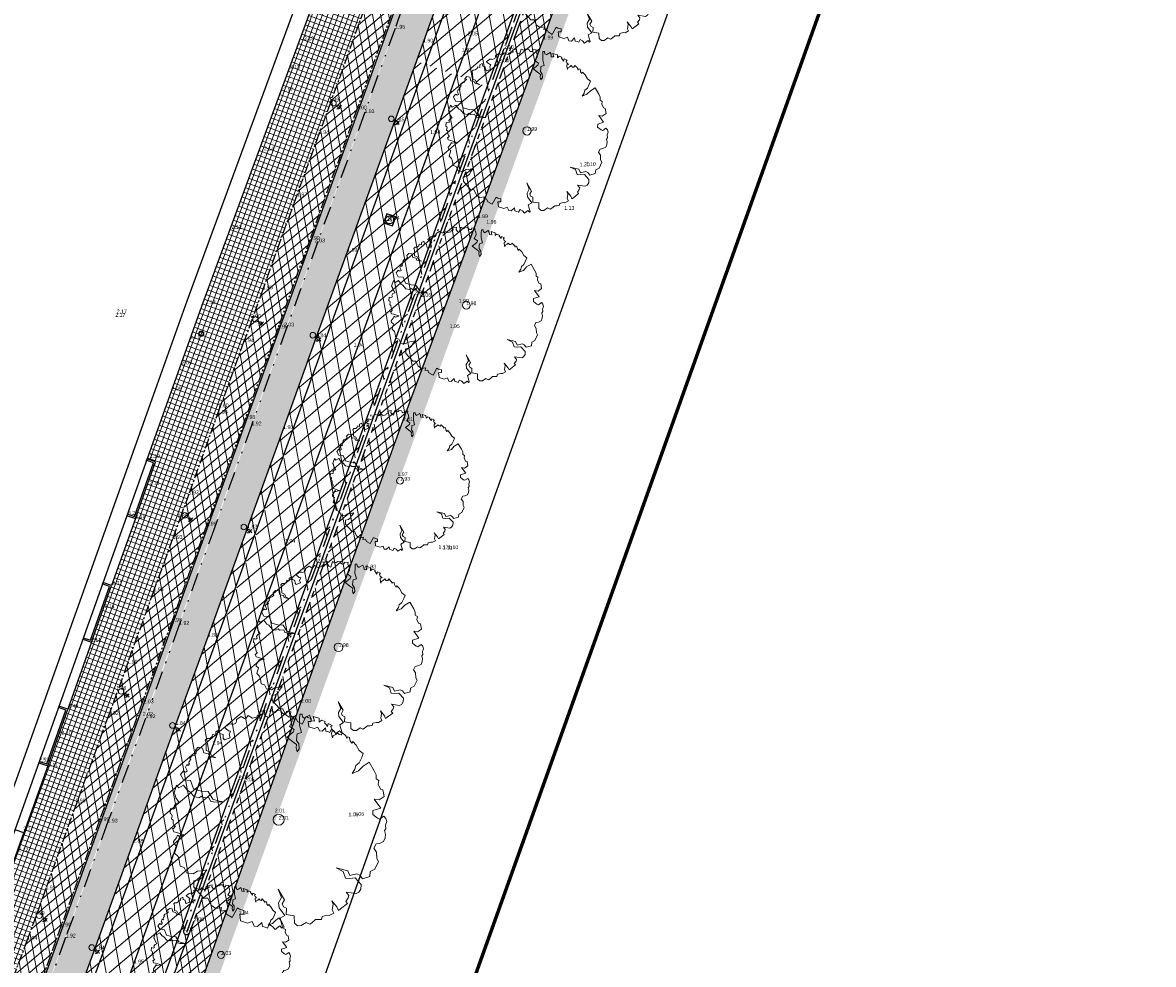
# Model space of a CAD drawing. Header units: metres. Extents: x 136326 to 137932, y 453212 to 454725.
# Tile 32 of 92: x 136506 to 136578, y 453662 to 453722. Entities that reach past the tile are written whole.
import ezdxf
from ezdxf.enums import TextEntityAlignment as Align

# ---------------------------------------------------------------- set-up
doc = ezdxf.new("R2010")
doc.units = ezdxf.units.M
for name, pattern in [('CENTERX2', [101.6, 63.5, -12.7, 12.7, -12.7]), ('DIVIDE__G5', [3.75, 1.5, -0.75, 0, -0.75, 0, -0.75]), ('PHANTOM__G5', [5.25, 1.5, -0.75, 0.75, -0.75, 0.75, -0.75])]:
    doc.linetypes.add(name, pattern=pattern)
for name, color, linetype, lineweight in [('-DR-alg-bladkaders viewports', 7, 'Continuous', 60), ('-DR-bs-boom', 253, 'Continuous', 13), ('-DR-v-maaien en frezen terrein', 82, 'Continuous', 9), ('-DR-v-vh-arc-asfalt opbreken', 252, 'Continuous', 9), ('-DR-v-vh-arc-asfalt opbreken middengeleiders', 252, 'Continuous', 9), ('-DR-v-vh-arc-bss grijs keiformaat', 252, 'Continuous', 9), ('-DR-v-vh-arc-tegels', 252, 'Continuous', 9)]:
    doc.layers.add(name, color=color, linetype=linetype, lineweight=lineweight)
doc.layers.add('-DR-alg-hulplijnen hartlijn asfalt nieuwe fietsstraat', color=7, linetype='Continuous', true_color=0xad72b6, plot=False)
doc.layers.add('-DR-alg-hulplijnen kantverharding asfalt nieuwe fietsstraat', color=7, linetype='Continuous', true_color=0xff9429, plot=False)
for name, color, linetype in [('-DR-alg-projectgrens 1-200', 3, 'PROJECTGRENS_1-200'), ('-DR-bs-txt-hoogtemaat', 253, 'Continuous'), ('-DR-nw-vh-scheiding erfgrens en bebouwing', 3, 'Continuous'), ('-DR-v-rio-putafdekking', 1, 'Continuous'), ('-DR-v-vh-band 10x20 gazonband', 5, 'CENTERX2'), ('-DR-v-vh-band 18-20x25', 5, 'DIVIDE__G5'), ('-DR-v-vh-band achterkant band', 1, 'Continuous'), ('-DR-v-vh-band RWS', 5, 'PHANTOM__G5'), ('-DR-v-vh-kantverharding', 4, 'Continuous'), ('-DR-v-vh-kantverharding asfalt fietspad', 2, 'Continuous'), ('-DR-v-vh-kantverharding asfalt rijbaan', 4, 'Continuous')]:
    doc.layers.add(name, color=color, linetype=linetype)
for name, color, linetype, lineweight, true_color in [('-DR-v-vh-arc-asfalt fietspad', 7, 'Continuous', 9, 0xdfbfc7), ('B-ME-IE-MEUBILAIR_AFVALBAK-S', 1, 'Continuous', 0, 0xff0000), ('B-ME-IE-MEUBILAIR_STRAATKOLK-S', 1, 'Continuous', 0, 0xff0000)]:
    doc.layers.add(name, color=color, linetype=linetype, lineweight=lineweight, true_color=true_color)
doc.styles.add('18_100', font='romans', dxfattribs={"width": 0.8, "height": 0.18})
doc.styles.add('18_200', font='romans', dxfattribs={"width": 0.8, "height": 0.36})
doc.styles.add('Drong', font='txt', dxfattribs={"height": 1.8})
doc.linetypes.add('PROJECTGRENS_1-200', pattern='A,0.32,-0.13,[133,ltypeshp.shx,S=0.13,R=0,X=-0.13,Y=0],-0.13,1.27', length=1.85)
pattern_1 = [(220.33562535, (0, 0), (0.3301045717, -0.388755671), []), (280.33562535, (0, 0), (0.5017245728, 0.0915011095), [])]
pattern_2 = [(220.33563, (136419.718, 453326.2367), (0.5825375, -0.6860394), []), (280.33563, (136419.718, 453326.2367), (0.8853963, 0.1614725), [])]

# ---------------------------------------------------------------- blocks, each defined once
blk = doc.blocks.new('STRAATKOLK')
blk.add_ellipse((0, 0), major_axis=(-0.127, 0.127), ratio=1, start_param=3.926991, end_param=10.210176)
at = {"style": '18_100', "width": 0.8}
blk.add_text('SK', height=0.216, dxfattribs=at).set_placement((0.193, -0.375))
at = {"style": '18_200', "width": 0.8}
blk.add_attdef('HOOGTE', (0.29, 0.211), '', height=0.25, dxfattribs=at)
blk = doc.blocks.new('afvalbak')
for radius in [0.175, 0.125]:
    blk.add_circle((0, 0), radius)
at = {"style": '18_200', "width": 0.8}
blk.add_attdef('HOOGTE', (0.236, 0.194), '', height=0.25, dxfattribs=at)
blk = doc.blocks.new('Boom bestaand 1')
blk.add_lwpolyline([(-0.0612, 0.3923), (-0.0736, 0.4117), (-0.087, 0.4225), (-0.0926, 0.4415), (-0.1106, 0.4615), (-0.1242, 0.4751), (-0.1453, 0.464), (-0.1728, 0.4611), (-0.1945, 0.4533), (-0.1892, 0.4456), (-0.2017, 0.4432), (-0.2068, 0.4444), (-0.2172, 0.4471), (-0.2235, 0.4396), (-0.2169, 0.4339), (-0.2271, 0.4339), (-0.2331, 0.433), (-0.2499, 0.4257), (-0.2427, 0.4167), (-0.2476, 0.4092), (-0.2589, 0.4043), (-0.2544, 0.3953), (-0.2533, 0.3814), (-0.2458, 0.3746), (-0.266, 0.3788), (-0.2728, 0.3822), (-0.2717, 0.3934), (-0.2848, 0.3874), (-0.2965, 0.3882), (-0.2987, 0.3953), (-0.3145, 0.3822), (-0.3029, 0.3735), (-0.3141, 0.372), (-0.3232, 0.3686), (-0.3277, 0.3731), (-0.3404, 0.3607), (-0.3359, 0.3465), (-0.3526, 0.3537), (-0.3703, 0.3325), (-0.3491, 0.329), (-0.3569, 0.3156), (-0.371, 0.3198), (-0.3837, 0.3191), (-0.3802, 0.2951), (-0.3781, 0.2944), (-0.3887, 0.2873), (-0.4014, 0.2902), (-0.4056, 0.2803), (-0.3837, 0.2704), (-0.359, 0.2591), (-0.3251, 0.2535), (-0.3272, 0.2337), (-0.318, 0.228), (-0.3011, 0.2189), (-0.282, 0.2224), (-0.2608, 0.2153), (-0.2523, 0.2012), (-0.27, 0.204), (-0.2834, 0.2118), (-0.2947, 0.2047), (-0.3322, 0.185), (-0.3413, 0.2203), (-0.3505, 0.2287), (-0.3724, 0.2146), (-0.388, 0.2358), (-0.4042, 0.2415), (-0.4226, 0.2415), (-0.4315, 0.2467), (-0.4416, 0.2292), (-0.4325, 0.2224), (-0.436, 0.2111), (-0.4423, 0.2083), (-0.453, 0.2067), (-0.4613, 0.1921), (-0.4572, 0.18), (-0.4671, 0.1702), (-0.4727, 0.1652), (-0.4473, 0.144), (-0.4565, 0.1356), (-0.4706, 0.132), (-0.484, 0.1398), (-0.4883, 0.1172), (-0.4847, 0.1158), (-0.4748, 0.1137), (-0.477, 0.101), (-0.4713, 0.0946), (-0.4748, 0.0748), (-0.4932, 0.0607), (-0.4854, 0.0473), (-0.4875, 0.0402), (-0.5017, 0.0304), (-0.4974, 0.0049), (-0.4897, 0.0021), (-0.4832, -0.006), (-0.4832, -0.0211), (-0.4886, -0.0247), (-0.4921, -0.0353), (-0.4877, -0.0469), (-0.4868, -0.0593), (-0.4797, -0.0567), (-0.4646, -0.0487), (-0.4592, -0.0416), (-0.4495, -0.0531), (-0.4326, -0.0549), (-0.4342, -0.0824), (-0.4439, -0.0844), (-0.4591, -0.0789), (-0.4694, -0.0898), (-0.4853, -0.0874), (-0.4835, -0.1044), (-0.469, -0.1108), (-0.4787, -0.1222), (-0.4698, -0.128), (-0.4666, -0.142), (-0.4712, -0.1535), (-0.4673, -0.1649), (-0.4544, -0.1649), (-0.422, -0.1781), (-0.41, -0.1658), (-0.3893, -0.1644), (-0.3736, -0.1512), (-0.391, -0.1753), (-0.4052, -0.1753), (-0.417, -0.1934), (-0.4393, -0.1893), (-0.4502, -0.206), (-0.443, -0.2225), (-0.4293, -0.2254), (-0.424, -0.2366), (-0.4254, -0.251), (-0.4188, -0.2613), (-0.4123, -0.2603), (-0.4066, -0.2696), (-0.4013, -0.2747), (-0.3966, -0.2735), (-0.3925, -0.2806), (-0.3993, -0.2847), (-0.3905, -0.2962), (-0.3764, -0.2947), (-0.3703, -0.2952), (-0.369, -0.3047), (-0.3739, -0.3072), (-0.379, -0.3111), (-0.3686, -0.3301), (-0.3402, -0.3274), (-0.325, -0.2991), (-0.284, -0.3012), (-0.2611, -0.2728), (-0.2463, -0.245), (-0.2054, -0.239), (-0.1868, -0.2166), (-0.1743, -0.1981), (-0.1896, -0.2363), (-0.2027, -0.2526), (-0.2201, -0.2532), (-0.2283, -0.2756), (-0.2392, -0.281), (-0.237, -0.2947), (-0.2507, -0.3132), (-0.2791, -0.3219), (-0.2898, -0.3304), (-0.3173, -0.3368), (-0.3146, -0.3612), (-0.3304, -0.3661), (-0.3025, -0.3907), (-0.2927, -0.3885), (-0.278, -0.3918), (-0.2529, -0.3874), (-0.2548, -0.4016), (-0.2471, -0.4137), (-0.2373, -0.413), (-0.2359, -0.4235), (-0.244, -0.4329), (-0.2234, -0.4441), (-0.2184, -0.4397), (-0.2103, -0.44), (-0.1991, -0.4488), (-0.19, -0.4441), (-0.1778, -0.4485), (-0.164, -0.4505), (-0.1606, -0.4451), (-0.1549, -0.4573), (-0.1555, -0.4613), (-0.14, -0.4627), (-0.1312, -0.4505), (-0.1096, -0.4259), (-0.1073, -0.4238), (-0.1116, -0.4488), (-0.1194, -0.4525), (-0.1103, -0.462), (-0.0992, -0.4807), (-0.089, -0.4841), (-0.0747, -0.4752), (-0.0482, -0.4977), (-0.0278, -0.4895), (-0.0108, -0.4916), (0.0157, -0.4977), (0.0286, -0.4827), (0.0558, -0.482), (0.072, -0.457), (0.069, -0.4349), (0.0757, -0.4119), (0.0796, -0.3924), (0.0927, -0.4156), (0.1039, -0.4278), (0.1075, -0.4466), (0.1025, -0.468), (0.1299, -0.4785), (0.1933, -0.4575), (0.2001, -0.44), (0.2363, -0.4392), (0.2587, -0.4253), (0.2652, -0.3991), (0.2784, -0.4081), (0.2832, -0.3913), (0.3018, -0.3913), (0.3264, -0.3733), (0.2952, -0.3338), (0.3048, -0.3266), (0.3174, -0.3112), (0.333, -0.3182), (0.3264, -0.335), (0.3552, -0.3436), (0.3781, -0.3189), (0.3793, -0.296), (0.4017, -0.296), (0.4096, -0.2826), (0.4002, -0.2572), (0.4186, -0.2622), (0.4261, -0.2522), (0.4345, -0.2443), (0.4231, -0.2298), (0.4365, -0.2194), (0.4544, -0.2139), (0.448, -0.1886), (0.4609, -0.1841), (0.4584, -0.1786), (0.4161, -0.1731), (0.4136, -0.1478), (0.3708, -0.1582), (0.3489, -0.1512), (0.3315, -0.1289), (0.2902, -0.1279), (0.3474, -0.1209), (0.3593, -0.1378), (0.3737, -0.1384), (0.3856, -0.1284), (0.4119, -0.1403), (0.4319, -0.109), (0.4632, -0.1221), (0.4795, -0.1133), (0.4858, -0.0977), (0.4808, -0.0718), (0.4943, -0.0594), (0.4931, -0.0482), (0.4862, -0.0269), (0.4918, -0.0131), (0.4962, -0.0015), (0.4851, 0.0073), (0.4884, 0.0283), (0.494, 0.0383), (0.4918, 0.0615), (0.4763, 0.0609), (0.4531, 0.0758), (0.4365, 0.0758), (0.4719, 0.0863), (0.489, 0.0863), (0.4862, 0.0979), (0.4761, 0.1368), (0.4651, 0.1329), (0.455, 0.15), (0.4464, 0.1571), (0.4261, 0.1516), (0.4511, 0.1914), (0.4495, 0.2054), (0.4402, 0.2194), (0.4215, 0.2288), (0.3832, 0.2155), (0.3754, 0.1921), (0.3661, 0.1742), (0.3341, 0.1773), (0.3068, 0.1532), (0.3395, 0.1968), (0.3637, 0.1976), (0.3692, 0.2304), (0.3801, 0.2397), (0.3996, 0.2444), (0.4034, 0.279), (0.3842, 0.2903), (0.3824, 0.313), (0.3563, 0.3433), (0.3406, 0.3414), (0.3141, 0.3521), (0.2925, 0.3482), (0.2787, 0.3649), (0.2826, 0.3806), (0.2817, 0.4012), (0.2696, 0.4131), (0.256, 0.4212), (0.2376, 0.4248), (0.2327, 0.4339), (0.2168, 0.4384), (0.2036, 0.45), (0.1887, 0.4518), (0.1757, 0.4483), (0.1806, 0.4248), (0.1727, 0.4169), (0.1492, 0.4041), (0.1325, 0.412), (0.1367, 0.4496), (0.0873, 0.4385), (0.0991, 0.4571), (0.0942, 0.4846), (0.0638, 0.4915), (0.0559, 0.4826), (0.0314, 0.4826), (0.0166, 0.4925), (0.0058, 0.4836), (-0.0114, 0.491), (-0.0324, 0.4905), (-0.0772, 0.485), (-0.0717, 0.4517), (-0.0599, 0.4236), (-0.0612, 0.3923)])
blk.add_circle((0, 0), 0.0251)
blk = doc.blocks.new('*U146')
at = {"color": 0}
blk.add_lwpolyline([(-0.276, -0.332), (0.331, -0.276), (0.276, 0.331), (-0.332, 0.276)], close=True, dxfattribs=at)
at = {"color": 0, "ltscale": 0.5}
blk.add_circle((0, 0), 0.26, dxfattribs=at)
at = {"style": 'Drong'}
blk.add_text('V', height=0.36, dxfattribs=at).set_placement((0, 0), align=Align.MIDDLE_CENTER)

msp = doc.modelspace()

# ---------------------------------------------------------------- hatches: boundary and pattern name
at = {"layer": '-DR-v-maaien en frezen terrein'}
h = msp.add_hatch(dxfattribs=at)
h.set_pattern_fill('ANSI33', color=256, scale=0.2)
h.paths.add_polyline_path([(136571.667, 453781.326), (136568.768, 453784.139), (136568.181, 453782.486), (136569.123, 453782.151)])
edge = h.paths.add_edge_path()
edge.add_line((136522.071, 453674.012), (136517.505, 453661.195))
edge.add_line((136517.505, 453661.195), (136518.031, 453659.946))
edge.add_line((136518.031, 453659.946), (136546.093, 453737.167))
edge.add_line((136546.093, 453737.167), (136550.167, 453735.709))
edge.add_line((136550.167, 453735.709), (136553.151, 453744.195))
edge.add_line((136553.151, 453744.195), (136549.091, 453745.648))
edge.add_line((136549.091, 453745.648), (136563.643, 453785.652))
edge.add_arc((136564.583, 453785.311), 1, 70.05673, 160.05673, ccw=False)
edge.add_line((136564.924, 453786.251), (136567.589, 453785.284))
edge.add_line((136567.589, 453785.284), (136564.805, 453787.985))
edge.add_line((136564.805, 453787.985), (136563.965, 453788.498))
edge.add_line((136563.965, 453788.498), (136563.246, 453786.659))
edge.add_line((136563.246, 453786.659), (136560.546, 453779.238))
edge.add_line((136560.546, 453779.238), (136560.285, 453779.324))
edge.add_line((136560.285, 453779.324), (136522.071, 453674.012))
at = {"layer": '-DR-v-vh-arc-asfalt fietspad', "transparency": 33554687}
h = msp.add_hatch(dxfattribs=at)
h.set_pattern_fill('AVH-ASFALT', color=256, scale=0.51, angle=90, pattern_type=2)
h.set_pattern_definition(pattern_1)
h.paths.add_polyline_path([(136543.829, 453734.032), (136546.943, 453742.699), (136550.694, 453753.01), (136555.426, 453766.131), (136553.858, 453766.696), (136551.028, 453758.84), (136544.117, 453739.819), (136537.665, 453722.019), (136531.494, 453704.978), (136525.272, 453687.785), (136520.186, 453673.836), (136516.933, 453664.848), (136516.647, 453664.117), (136518.322, 453663.49), (136523.801, 453678.869), (136530.323, 453696.91), (136535.128, 453709.916), (136539.314, 453721.366)])
h = msp.add_hatch(dxfattribs=at)
h.set_pattern_fill('AVH-ASFALT', color=256, scale=0.51, angle=90, pattern_type=2)
h.set_pattern_definition(pattern_1)
h.paths.add_polyline_path([(136540.439, 453758.095), (136538.413, 453752.45), (136538.156, 453751.777), (136537.593, 453750.257), (136534.293, 453741.157), (136531.634, 453733.773), (136531.007, 453732.023), (136530.428, 453730.437), (136529.533, 453727.975), (136528.17, 453724.225), (136525.7, 453717.334), (136524.957, 453715.299), (136523.558, 453711.446), (136521.36, 453705.355), (136520.687, 453703.445), (136520.136, 453701.971), (136518.576, 453697.673), (136516.618, 453692.226), (136516.161, 453690.96), (136515.583, 453689.37), (136514.362, 453686.012), (136512.689, 453681.378), (136512.025, 453679.516), (136511.495, 453678.09), (136509.444, 453672.457), (136507.446, 453666.913), (136506.82, 453665.155), (136506.273, 453663.692), (136504.648, 453659.247), (136504.003, 453657.434), (136501.519, 453650.568), (136499.407, 453644.766), (136497.222, 453638.769), (136496.724, 453637.358), (136496.024, 453635.535), (136494.501, 453631.365), (136491.933, 453624.25), (136491.249, 453622.43), (136490.628, 453620.783), (136490.661, 453620.773), (136489.407, 453617.29), (136488.145, 453613.906), (136487.351, 453611.806), (136485.802, 453607.429), (136485.239, 453605.909), (136483.308, 453600.642), (136480.457, 453592.744), (136479.755, 453590.834), (136481.393, 453590.23), (136482.129, 453592.242), (136487.369, 453606.637), (136489.556, 453612.589), (136491.03, 453616.642), (136492.452, 453620.567), (136492.505, 453620.578), (136494.154, 453625.25), (136498.268, 453636.547), (136500.478, 453642.649), (136503.227, 453650.215), (136504.893, 453654.743), (136505.633, 453656.799), (136505.86, 453657.43), (136506.319, 453658.679), (136508.434, 453664.536), (136510.89, 453671.292), (136513.62, 453678.824), (136515.532, 453684.065), (136517.755, 453690.224), (136520.231, 453697.059), (136522.323, 453702.849), (136524.367, 453708.529), (136527.386, 453716.888), (136532.689, 453731.547), (136535.91, 453740.424), (136539.784, 453751.164), (136541.233, 453755.076), (136541.583, 453755.986), (136542.092, 453756.957), (136542.886, 453758.239), (136543.746, 453759.399), (136544.961, 453761.011), (136543.973, 453762.641), (136543.531, 453762.062)])
h = msp.add_hatch(dxfattribs=at)
h.set_pattern_fill('AVH-ASFALT', color=256, scale=0.51, angle=90, pattern_type=2)
h.set_pattern_definition(pattern_1)
h.paths.add_polyline_path([(136517.416, 453660.89), (136517.497, 453661.173), (136518.322, 453663.49), (136516.647, 453664.117), (136515.734, 453661.644), (136514.142, 453657.409), (136513.195, 453654.758), (136511.297, 453649.454), (136509.631, 453645.021), (136507.938, 453640.175), (136509.512, 453639.618), (136509.643, 453639.989), (136510.373, 453641.571), (136510.432, 453641.786), (136513.744, 453650.628)])
at = {"layer": '-DR-v-vh-arc-asfalt opbreken'}
h = msp.add_hatch(dxfattribs=at)
h.set_pattern_fill('AVH-ASFALT_LAAG1-D', color=256, scale=30, angle=90, pattern_type=2)
h.set_pattern_definition(pattern_2)
h.paths.add_polyline_path([(136479.605, 453576.034), (136481.579, 453575.318), (136488.737, 453595.047), (136486.757, 453595.745)])
h.paths.add_polyline_path([(136533.738, 453719.066), (136531.761, 453719.774), (136523.129, 453695.985), (136525.106, 453695.276)])
h.paths.add_polyline_path([(136541.218, 453745.837), (136543.192, 453745.122), (136554.723, 453776.902), (136552.743, 453777.6)])
h.paths.add_polyline_path([(136541.828, 453741.361), (136539.854, 453742.076), (136534.569, 453727.515), (136536.546, 453726.807)])
h = msp.add_hatch(dxfattribs=at)
h.set_pattern_fill('AVH-ASFALT_LAAG1-D', color=256, scale=30, angle=90, pattern_type=2)
h.set_pattern_definition([(220.33562535, (0, 0), (0.5825374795, -0.6860394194), []), (280.33562535, (0, 0), (0.885396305, 0.1614725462), [])])
h.paths.add_polyline_path([(136538.69, 453726.039), (136533.987, 453727.724), (136531.194, 453719.977), (136535.923, 453718.283)])
h = msp.add_hatch(dxfattribs=at)
h.set_pattern_fill('AVH-ASFALT_LAAG1-D', color=256, scale=30, angle=90, pattern_type=2)
h.set_pattern_definition(pattern_2)
h.paths.add_polyline_path([(136531.761, 453719.774), (136531.194, 453719.977), (136529.785, 453716.11), (136526.767, 453707.767), (136524.774, 453702.289), (136522.665, 453696.404), (136520.361, 453690.043), (136517.838, 453683.093), (136515.781, 453677.453), (136513.064, 453669.91), (136510.583, 453663.071), (136508.803, 453658.189), (136507.877, 453655.657), (136503.269, 453642.995), (136500.831, 453636.203), (136496.439, 453624.219), (136495.734, 453622.318), (136494.982, 453620.228), (136494.982, 453620.228), (136493.273, 453615.529), (136493.273, 453615.529), (136491.554, 453610.834), (136490.458, 453607.787), (136490.457, 453607.787), (136488.876, 453603.462), (136486.715, 453597.477), (136484.52, 453591.462), (136482.293, 453585.328), (136480.059, 453579.185), (136478.904, 453576.027), (136479.516, 453575.788)])
h = msp.add_hatch(dxfattribs=at)
h.set_pattern_fill('AVH-ASFALT_LAAG1-D', color=256, scale=30, angle=90, pattern_type=2)
h.set_pattern_definition(pattern_2)
h.paths.add_polyline_path([(136535.892, 453718.294), (136533.738, 453719.066), (136525.106, 453695.276), (136523.214, 453695.958), (136518.51, 453682.961), (136520.396, 453682.297), (136493.451, 453608.037), (136491.515, 453608.73), (136486.832, 453595.718), (136488.737, 453595.047), (136481.579, 453575.318), (136483.692, 453574.551), (136490.61, 453593.633), (136497.337, 453612.124), (136497.727, 453612.063), (136499.408, 453616.706), (136499.064, 453616.863), (136504.324, 453631.406), (136507.594, 453640.387), (136507.992, 453640.329), (136509.631, 453645.021), (136511.297, 453649.454), (136510.934, 453649.58), (136512.869, 453654.888), (136513.195, 453654.758), (136514.142, 453657.409), (136515.734, 453661.644), (136516.591, 453663.965), (136516.233, 453664.109), (136519.82, 453673.966), (136524.856, 453687.853), (136531.079, 453705.036)])
h = msp.add_hatch(dxfattribs=at)
h.set_pattern_fill('AVH-ASFALT_LAAG1-D', color=256, scale=30, angle=90, pattern_type=2)
h.set_pattern_definition(pattern_2)
h.paths.add_polyline_path([(136491.474, 453608.745), (136493.451, 453608.037), (136520.396, 453682.297), (136518.413, 453682.987)])
at = {"layer": '-DR-v-vh-arc-asfalt opbreken middengeleiders'}
h = msp.add_hatch(color=256, dxfattribs=at)
h.dxf.hatch_style = 1
h.paths.add_polyline_path([(136496.439, 453624.219, 0.408217), (136496.137, 453624.842), (136495.003, 453625.258, -0.396056), (136494.825, 453625.564), (136541.832, 453755.282, -0.437651), (136542.134, 453755.498), (136543.369, 453755.07, 0.392043), (136543.975, 453755.393), (136545.798, 453760.516, 0.539933), (136545.297, 453761.177), (136545.035, 453760.943), (136543.826, 453759.339), (136542.969, 453758.183), (136542.179, 453756.907), (136541.674, 453755.945), (136541.327, 453755.041), (136539.878, 453751.13), (136536.004, 453740.39), (136532.783, 453731.513), (136527.48, 453716.854), (136524.461, 453708.495), (136522.417, 453702.815), (136520.325, 453697.025), (136517.849, 453690.19), (136515.626, 453684.031), (136513.714, 453678.79), (136510.984, 453671.258), (136508.528, 453664.502), (136506.413, 453658.645), (136505.954, 453657.396), (136505.727, 453656.765), (136504.987, 453654.709), (136503.321, 453650.181), (136500.572, 453642.615), (136498.362, 453636.513), (136494.248, 453625.216), (136492.632, 453620.637), (136494.541, 453620.407), (136494.989, 453620.246)])
at = {"layer": '-DR-v-vh-arc-bss grijs keiformaat'}
h = msp.add_hatch(dxfattribs=at)
h.set_pattern_fill('ANSI33', color=256, scale=0.2)
h.paths.add_polyline_path([(136520.361, 453690.043), (136522.665, 453696.404), (136524.774, 453702.289), (136526.767, 453707.767), (136529.785, 453716.11), (136531.628, 453721.17), (136532.071, 453722.422), (136532.691, 453724.109), (136533.126, 453725.225), (136533.484, 453726.32), (136535.188, 453731.063), (136538.108, 453739.145), (136541.986, 453749.89), (136543.973, 453755.386), (136543.953, 453755.339), (136543.929, 453755.294), (136543.9, 453755.252), (136543.867, 453755.213), (136543.83, 453755.177), (136543.79, 453755.145), (136543.747, 453755.118), (136543.693, 453755.092), (136543.636, 453755.072), (136543.578, 453755.059), (136543.518, 453755.053), (136543.458, 453755.054), (136543.398, 453755.063), (136543.34, 453755.078), (136542.21, 453755.469), (136542.18, 453755.484), (136542.148, 453755.495), (136542.114, 453755.501), (136542.081, 453755.503), (136542.047, 453755.5), (136542.014, 453755.493), (136541.982, 453755.482), (136541.949, 453755.465), (136541.919, 453755.443), (136541.892, 453755.416), (136541.87, 453755.386), (136541.852, 453755.354), (136541.839, 453755.319), (136541.832, 453755.282), (136540.346, 453751.162), (136536.396, 453740.242), (136533.162, 453731.324), (136531.488, 453726.704), (136530.965, 453725.234), (136530.259, 453723.328), (136529.828, 453722.056), (136527.868, 453716.646), (136524.888, 453708.422), (136522.901, 453702.923), (136520.637, 453696.64), (136518.289, 453690.153), (136516.009, 453683.862), (136513.848, 453677.883), (136511.422, 453671.201), (136508.738, 453663.831), (136506.799, 453658.518), (136506.087, 453656.601), (136503.715, 453650.058), (136500.994, 453642.561), (136498.764, 453636.392), (136494.846, 453625.62), (136494.825, 453625.564), (136494.818, 453625.505), (136494.825, 453625.446), (136494.845, 453625.39), (136494.878, 453625.34), (136494.921, 453625.299), (136494.973, 453625.269), (136495.031, 453625.252), (136496.137, 453624.842), (136496.222, 453624.802), (136496.298, 453624.747), (136496.362, 453624.679), (136496.412, 453624.6), (136496.447, 453624.509), (136496.464, 453624.412), (136496.461, 453624.314), (136496.439, 453624.219), (136500.831, 453636.203), (136503.269, 453642.995), (136507.877, 453655.657), (136508.803, 453658.189), (136510.583, 453663.071), (136513.064, 453669.91), (136515.781, 453677.453), (136517.838, 453683.093)])
at = {"layer": '-DR-v-vh-arc-tegels'}
h = msp.add_hatch(dxfattribs=at)
h.set_pattern_fill('ANSI37', color=256, scale=0.1, angle=295.01)
h.paths.add_polyline_path([(136520.136, 453701.971), (136520.687, 453703.445), (136521.36, 453705.355), (136523.558, 453711.446), (136524.957, 453715.299), (136525.7, 453717.334), (136528.17, 453724.225), (136529.533, 453727.975), (136530.428, 453730.437), (136531.007, 453732.023), (136531.634, 453733.773), (136534.293, 453741.157), (136537.593, 453750.257), (136538.156, 453751.777), (136538.413, 453752.45), (136540.439, 453758.095), (136537.815, 453759.071), (136535.37, 453752.5), (136535.317, 453752.525), (136534.915, 453751.539), (136534.74, 453751.617), (136534.219, 453750.252), (136534.377, 453750.193), (136533.341, 453747.344), (136533.145, 453747.434), (136531.745, 453743.677), (136531.911, 453743.616), (136517.433, 453704.251), (136515.517, 453698.884), (136513.954, 453694.499), (136514.499, 453694.307), (136513.211, 453690.677), (136511.682, 453686.376), (136510.399, 453682.746), (136508.871, 453678.455), (136507.588, 453674.825), (136506.065, 453670.532), (136506.065, 453670.532), (136504.778, 453666.904), (136504.191, 453667.111), (136493.468, 453637.031), (136494.044, 453636.81), (136489.724, 453624.959), (136486.946, 453626.248), (136485.046, 453622.274), (136485.868, 453621.887), (136486.752, 453621.456), (136486.949, 453621.876), (136487.356, 453621.685), (136487.165, 453621.278), (136487.157, 453621.259), (136487.179, 453621.248), (136488.084, 453620.823), (136490.59, 453620.575), (136490.661, 453620.773), (136490.628, 453620.783), (136491.249, 453622.43), (136491.933, 453624.25), (136494.501, 453631.365), (136496.024, 453635.535), (136496.724, 453637.358), (136497.222, 453638.769), (136499.391, 453644.742), (136501.519, 453650.568), (136504.003, 453657.434), (136504.648, 453659.247), (136506.273, 453663.692), (136506.82, 453665.155), (136507.446, 453666.913), (136509.444, 453672.457), (136511.495, 453678.09), (136512.025, 453679.516), (136512.689, 453681.378), (136514.362, 453686.012), (136515.583, 453689.37), (136516.161, 453690.96), (136516.618, 453692.226), (136518.576, 453697.673)])

# ---------------------------------------------------------------- linework, layer by layer
at = {"layer": '-DR-alg-bladkaders viewports'}
msp.add_lwpolyline([(136568.476, 453755.227), (136503.031, 453572.087), (136454.356, 453589.481), (136519.802, 453772.621)], close=True, dxfattribs=at)
at = {"layer": '-DR-alg-hulplijnen hartlijn asfalt nieuwe fietsstraat'}
msp.add_lwpolyline([(136781.314, 454424.963), (136757.272, 454348.827, -0.010389), (136697.245, 454171.637), (136619.145, 453955.95), (136588.279, 453870.709), (136579.713, 453847.052, 0.004102), (136571.537, 453823.883, -0.004267), (136562.996, 453799.701), (136431.623, 453437.641, 0.002152), (136391.004, 453324.177), (136379.088, 453290.434), (136365.735, 453256.179), (136360.793, 453242.184)], format="xyb", dxfattribs=at)
at = {"layer": '-DR-alg-hulplijnen kantverharding asfalt nieuwe fietsstraat'}
for points in [[(136569.551, 453824.565, -0.004267), (136561.022, 453800.417), (136429.649, 453438.357, 0.002152), (136389.024, 453324.877), (136377.119, 453291.165), (136363.767, 453256.91), (136358.813, 453242.883)], [(136573.523, 453823.2, -0.004267), (136564.97, 453798.984), (136433.597, 453436.925, 0.002152), (136392.984, 453323.478), (136381.057, 453289.703), (136367.704, 453255.448), (136362.773, 453241.485)]]:
    msp.add_lwpolyline(points, format="xyb", dxfattribs=at)
at = {"layer": '-DR-alg-projectgrens 1-200', "flags": 128}
msp.add_lwpolyline([(136672.431, 453896.561), (136667.194, 453897.489), (136645.076, 453905.171), (136624.477, 453912.593), (136625.184, 453914.831), (136624.39, 453916.757), (136621.163, 453919.31), (136624.07, 453927.399), (136623.281, 453929.136), (136623.21, 453929.192), (136624.085, 453931.643), (136629.304, 453946.51), (136630.541, 453950.147), (136638.492, 453971.96), (136644.073, 453987.263), (136644.824, 453989.705), (136651.204, 454007.423), (136658.506, 454027.642), (136665.47, 454047.006), (136669.496, 454058.357), (136675.354, 454074.419), (136676.258, 454077.094), (136678.747, 454083.756), (136682.526, 454094.171), (136686.101, 454103.639), (136687.039, 454106.475), (136697.795, 454137.242), (136697.717, 454137.253), (136705.555, 454159.78), (136713.078, 454181.729), (136719.605, 454200.719), (136727.498, 454223.752), (136730.581, 454232.718), (136734.46, 454243.959), (136738.033, 454254.306), (136742.183, 454266.266), (136750.568, 454290.842), (136760.393, 454319.456), (136770.666, 454349.328), (136772.713, 454355.238), (136774.612, 454360.473), (136776.998, 454367), (136784.306, 454387.208), (136790.339, 454404.083), (136797.311, 454423.36), (136807.058, 454450.093), (136800.646, 454453.198), (136785.078, 454462.694), (136769.745, 454470.235), (136763.463, 454464.393), (136767.222, 454456.488), (136768.447, 454452.902), (136769.612, 454448.539), (136767.19, 454443.604), (136763.98, 454431.785), (136763.498, 454430.807), (136764.785, 454430.222), (136759.65, 454419.865), (136760.207, 454419.614), (136758.305, 454415.755), (136757.433, 454413.928), (136755.514, 454410.037), (136754.993, 454410.292), (136749.872, 454399.962), (136748.616, 454400.585), (136748.548, 454400.448), (136744.287, 454402.547), (136738.76, 454389.718), (136744.829, 454387.062), (136753.517, 454383.259), (136750.445, 454376.232), (136747.3, 454368.999), (136747.702, 454368.821), (136745.421, 454363.658), (136743.771, 454359.882), (136741.474, 454354.715), (136741.107, 454354.878), (136737.945, 454347.853), (136734.86, 454340.776), (136727.193, 454344.181), (136720.397, 454330.285), (136716.705, 454321.73), (136725.346, 454317.886), (136722.199, 454310.807), (136718.145, 454301.488), (136714.131, 454292.713), (136709.748, 454294.641), (136707.09, 454288.607), (136709.573, 454287.506), (136709.53, 454287.41), (136709.617, 454287.371), (136709.424, 454286.945), (136712.118, 454285.768), (136724.405, 454280.406), (136724.395, 454280.372), (136724.56, 454280.301), (136719.327, 454264.621), (136718.554, 454264.279), (136712.149, 454267.043), (136705.337, 454251.495), (136713.155, 454248.122), (136713.63, 454247.107), (136703.363, 454216.017), (136702.53, 454215.665), (136698.406, 454217.526), (136692.762, 454204.705), (136698.169, 454202.287), (136696.085, 454197.547), (136697.116, 454197.066), (136693.34, 454185.771), (136691.21, 454179.799), (136691.154, 454179.818), (136689.257, 454174.47), (136688.677, 454172.922), (136686.645, 454167.859), (136686.793, 454167.806), (136683.499, 454158.729), (136679.62, 454148.161), (136677.544, 454142.392), (136675.601, 454137.021), (136671.76, 454126.401), (136667.085, 454113.483), (136666.31, 454113.053), (136658.978, 454114.558), (136655.858, 454098.89), (136661.092, 454097.825), (136661.269, 454097.519), (136621.35, 453987.863), (136615.212, 453990.581), (136612.094, 453983.671), (136608.8, 453985.139), (136606.115, 453979.27), (136610.368, 453977.386), (136616.099, 453974.911), (136616.418, 453974.217), (136608.394, 453952.136), (136599.91, 453929.479), (136596.333, 453930.847), (136596.703, 453931.801), (136592.691, 453933.357), (136592.582, 453933.111), (136587.167, 453935.208), (136587.113, 453935.101), (136586.908, 453935.2), (136584.73, 453936.252), (136573.42, 453911.897), (136576.906, 453910.227), (136577.755, 453910.817), (136581.71, 453908.923), (136581.78, 453907.891), (136588.355, 453904.743), (136581.357, 453890.288), (136584.408, 453889.218), (136581.92, 453882.301), (136582.601, 453881.581), (136581.142, 453877.478), (136580.13, 453877.281), (136578.301, 453872.104), (136578.986, 453871.382), (136577.526, 453867.309), (136576.539, 453867.19), (136574.654, 453861.99), (136575.357, 453861.219), (136573.859, 453857.098), (136572.823, 453856.858), (136568.249, 453844.056), (136569.051, 453843.723), (136568.246, 453841.986), (136569.916, 453841.29), (136566.692, 453833.862), (136560.757, 453836.486), (136555.193, 453823.556), (136563.207, 453820.33), (136562.244, 453817.938), (136562.059, 453818.012), (136558.019, 453808.014), (136558.218, 453807.935), (136557.146, 453805.252), (136555.477, 453804.556), (136553.671, 453802.5), (136552.612, 453799.698), (136545.82, 453781.422), (136541.647, 453783.356), (136534.75, 453768.68), (136539.525, 453766.451), (136534.814, 453753.868), (136534.789, 453753.879), (136534.379, 453752.873), (136534.182, 453752.96), (136532.926, 453749.667), (136533.099, 453749.603), (136532.772, 453748.705), (136532.584, 453748.792), (136530.457, 453743.085), (136530.627, 453743.022), (136516.493, 453704.592), (136514.575, 453699.22), (136492.181, 453636.401), (136492.736, 453636.204), (136489.157, 453626.341), (136485.079, 453628.249), (136478.16, 453613.788), (136483.141, 453611.479), (136461.867, 453552.94), (136457.354, 453554.582), (136454.06, 453545.417), (136458.648, 453543.776), (136443.598, 453501.593), (136437.009, 453503.95), (136431.442, 453488.403), (136437.02, 453486.393), (136418.282, 453434.811), (136419.185, 453434.431), (136413.9, 453419.737), (136407.364, 453401.466), (136407.056, 453400.056), (136406.467, 453398.451), (136401.897, 453385.592), (136396.197, 453388.282), (136390.097, 453375.66), (136397.157, 453372.353), (136391.911, 453357.791), (136390.965, 453355.464), (136388.624, 453350.371), (136384.302, 453352.274), (136382.126, 453347.544), (136391.358, 453344.243), (136383.168, 453321.66), (136379.275, 453323.116), (136369.941, 453296.994), (136366.76, 453298.169), (136365.332, 453294.302), (136367.975, 453293.349), (136367.397, 453291.75), (136367.871, 453291.227), (136363.518, 453279.255), (136362.091, 453275.277), (136356.432, 453259.57), (136355.262, 453256.31), (136348.508, 453237.967), (136370.649, 453230.069), (136374.328, 453240.694), (136372.767, 453241.803), (136382.163, 453267.942), (136384.551, 453274.649), (136388.98, 453286.656), (136392.893, 453297.449), (136398.36, 453312.66), (136406.212, 453334.431), (136411.924, 453350.355), (136415.827, 453361.341), (136419.474, 453371.398), (136422.516, 453379.917), (136425.014, 453387.05), (136430.128, 453401.329), (136433.008, 453409.364), (136437.5, 453421.973), (136444.424, 453441.303), (136447.898, 453451.043), (136454.668, 453469.854), (136458.254, 453479.666), (136467.647, 453501.921), (136478.422, 453531.465), (136485.603, 453551.259), (136497.269, 453583.741), (136504.565, 453604), (136511.581, 453623.496), (136513.58, 453629.053), (136518.673, 453642.888), (136519.015, 453643.404), (136522.68, 453653.62), (136522.664, 453653.957), (136523.62, 453656.594), (136528.73, 453670.926), (136534.757, 453688.003), (136543.62, 453712.768), (136551.352, 453734.38), (136563.425, 453767.68), (136566.609, 453776.654), (136569.182, 453777.966), (136577.487, 453774.867), (136583.873, 453792.703), (136575.924, 453795.622), (136575.205, 453797.155), (136576.997, 453801.811), (136581.956, 453815.424), (136586.269, 453827.274), (136591.149, 453840.672), (136596.411, 453855.14), (136603.758, 453874.947), (136606.204, 453881.939), (136608.18, 453887.612), (136608.471, 453887.616), (136610.071, 453888.673), (136612.877, 453896.334), (136616.917, 453896.194), (136618.846, 453897.187), (136619.756, 453899.432), (136644.445, 453890.648), (136649.466, 453889.41), (136663.041, 453887.011), (136671.45, 453886.364), (136675.948, 453886.023), (136676.722, 453896.236)], close=True, dxfattribs=at)
at = {"layer": '-DR-nw-vh-scheiding erfgrens en bebouwing', "flags": 128}
msp.add_lwpolyline([(136537.568, 453768.687), (136540.764, 453766.997), (136535.37, 453752.5), (136535.317, 453752.525), (136534.915, 453751.539), (136534.74, 453751.617), (136534.219, 453750.252), (136534.377, 453750.193), (136533.341, 453747.344), (136533.145, 453747.434), (136531.745, 453743.677), (136531.911, 453743.616), (136517.433, 453704.251), (136515.517, 453698.884), (136493.468, 453637.031), (136494.044, 453636.81), (136489.724, 453624.959), (136486.946, 453626.248)], dxfattribs=at)
at = {"layer": '-DR-v-vh-band 10x20 gazonband', "ltscale": 0.01}
for points in [[(136545.052, 453761.092), (136544.961, 453761.011), (136543.746, 453759.399), (136542.886, 453758.239), (136542.092, 453756.957), (136541.583, 453755.986), (136541.233, 453755.076), (136539.784, 453751.164), (136535.91, 453740.424), (136532.689, 453731.547), (136527.386, 453716.888), (136524.367, 453708.529), (136522.323, 453702.849), (136520.231, 453697.059), (136517.755, 453690.224), (136515.532, 453684.065), (136513.62, 453678.824), (136510.89, 453671.292), (136508.434, 453664.536), (136506.319, 453658.679)], [(136528.17, 453724.225), (136525.7, 453717.334), (136524.957, 453715.299), (136523.558, 453711.446), (136521.36, 453705.355), (136520.687, 453703.445), (136520.136, 453701.971), (136518.576, 453697.673), (136516.618, 453692.226), (136516.161, 453690.96), (136515.583, 453689.37), (136514.362, 453686.012), (136512.689, 453681.378), (136512.025, 453679.516), (136511.495, 453678.09), (136509.444, 453672.457), (136507.446, 453666.913), (136506.82, 453665.155), (136506.273, 453663.692), (136504.648, 453659.247)]]:
    msp.add_lwpolyline(points, dxfattribs=at)
at = {"layer": '-DR-v-vh-band 18-20x25', "ltscale": 0.8}
for points in [[(136530.259, 453723.328), (136529.828, 453722.056), (136527.868, 453716.646), (136524.888, 453708.422), (136522.901, 453702.923), (136520.637, 453696.64), (136518.289, 453690.153), (136516.009, 453683.862), (136513.848, 453677.883), (136511.422, 453671.201), (136508.738, 453663.831), (136506.799, 453658.518)], [(136537.822, 453723.574), (136537.311, 453722.146), (136536.803, 453720.757), (136536.475, 453719.899), (136531.079, 453705.036), (136524.856, 453687.853), (136519.82, 453673.966), (136516.288, 453664.261), (136516.284, 453664.219), (136516.288, 453664.177), (136516.302, 453664.137), (136516.324, 453664.101), (136516.353, 453664.07), (136516.388, 453664.047), (136516.427, 453664.031), (136516.463, 453664.024), (136516.499, 453664.025), (136516.534, 453664.031), (136516.568, 453664.045), (136516.599, 453664.064), (136516.625, 453664.088), (136516.647, 453664.117)]]:
    msp.add_lwpolyline(points, dxfattribs=at)
at = {"layer": '-DR-v-vh-band achterkant band'}
for points in [[(136553.959, 453767.546), (136550.839, 453758.925), (136543.923, 453739.858), (136537.472, 453722.059), (136531.277, 453704.992), (136525.052, 453687.821), (136520.002, 453673.884), (136516.477, 453664.164)], [(136545.297, 453761.177), (136545.035, 453760.943), (136543.826, 453759.339), (136542.969, 453758.183), (136542.179, 453756.907), (136541.674, 453755.945), (136541.327, 453755.041), (136539.878, 453751.13), (136536.004, 453740.39), (136532.783, 453731.513), (136527.48, 453716.854), (136524.461, 453708.495), (136522.417, 453702.815), (136520.325, 453697.025), (136517.849, 453690.19), (136515.626, 453684.031), (136513.714, 453678.79), (136510.984, 453671.258), (136508.528, 453664.502), (136506.413, 453658.645)]]:
    msp.add_lwpolyline(points, dxfattribs=at)
at = {"layer": '-DR-v-vh-band RWS', "ltscale": 0.5}
msp.add_lwpolyline([(136553.858, 453766.696), (136551.028, 453758.84), (136544.117, 453739.819), (136537.665, 453722.019), (136531.494, 453704.978), (136525.272, 453687.785), (136520.186, 453673.836), (136516.948, 453664.889)], dxfattribs=at)
at = {"layer": '-DR-v-vh-kantverharding', "flags": 128}
for points in [[(136512.645, 453690.877), (136513.211, 453690.677), (136514.499, 453694.307), (136513.933, 453694.507)], [(136512.678, 453690.971), (136513.15, 453690.804), (136514.371, 453694.246), (136513.9, 453694.413)], [(136513.211, 453690.677), (136511.682, 453686.376)], [(136509.833, 453682.946), (136510.399, 453682.746), (136511.682, 453686.376), (136511.12, 453686.575)], [(136509.866, 453683.04), (136510.338, 453682.873), (136511.554, 453686.315), (136511.087, 453686.481)], [(136510.399, 453682.746), (136508.871, 453678.455)], [(136507.022, 453675.024), (136507.588, 453674.825), (136508.871, 453678.455), (136508.312, 453678.661)], [(136507.055, 453675.118), (136507.527, 453674.952), (136508.744, 453678.396), (136508.277, 453678.567)], [(136507.588, 453674.825), (136506.065, 453670.532)], [(136504.212, 453667.104), (136504.778, 453666.904), (136506.065, 453670.532), (136505.499, 453670.733)]]:
    msp.add_lwpolyline(points, dxfattribs=at)
at = {"layer": '-DR-v-vh-kantverharding asfalt fietspad'}
for points in [[(136517.416, 453660.89), (136517.497, 453661.173), (136523.801, 453678.869), (136530.323, 453696.91), (136535.128, 453709.916), (136539.314, 453721.366), (136543.829, 453734.032), (136546.943, 453742.699), (136550.694, 453753.01), (136555.727, 453766.967), (136556.515, 453769.064), (136560.282, 453779.325), (136560.382, 453779.284), (136562.432, 453785.082), (136563.815, 453788.69), (136563.815, 453788.69), (136564.689, 453791.031), (136567.992, 453799.938), (136572.28, 453811.512), (136577.146, 453824.865)], [(136516.949, 453664.889), (136516.647, 453664.117), (136515.734, 453661.644), (136514.142, 453657.409), (136513.195, 453654.758)]]:
    msp.add_lwpolyline(points, dxfattribs=at)
at = {"layer": '-DR-v-vh-kantverharding asfalt rijbaan'}
msp.add_lwpolyline([(136543.973, 453755.386), (136541.986, 453749.89), (136538.108, 453739.145), (136535.188, 453731.063), (136533.484, 453726.32), (136533.126, 453725.225), (136532.691, 453724.109), (136532.071, 453722.422), (136531.628, 453721.17), (136529.785, 453716.11), (136526.767, 453707.767), (136524.774, 453702.289), (136522.665, 453696.404), (136520.361, 453690.043), (136517.838, 453683.093), (136515.781, 453677.453), (136513.064, 453669.91), (136510.583, 453663.071), (136508.803, 453658.189), (136507.877, 453655.657), (136503.269, 453642.995), (136500.831, 453636.203), (136496.439, 453624.219)], dxfattribs=at)

# ---------------------------------------------------------------- block references
at = {"layer": '-DR-bs-boom', "rotation": 293.3958673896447}
for p, xscale, yscale in [((136542.137, 453726.391), 10.5, 10.5), ((136538.283, 453715.506), 10.5, 10.5), ((136534.395, 453704.341), 10, 10), ((136530.15, 453693.096), 9, 9), ((136526.217, 453682.424), 11, 11), ((136522.38, 453671.378), 14, 14), ((136518.69, 453662.719), 9, 9)]:
    msp.add_blockref('Boom bestaand 1', p, dxfattribs=dict(at, xscale=xscale, yscale=yscale))
at = {"layer": '-DR-v-rio-putafdekking', "rotation": 65.17122220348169}
msp.add_blockref('*U146', (136529.481, 453709.811, 1.937), dxfattribs=at)
at = {"layer": 'B-ME-IE-MEUBILAIR_AFVALBAK-S'}
msp.add_blockref('afvalbak', (136517.421, 453702.513), dxfattribs=at)
at = {"layer": 'B-ME-IE-MEUBILAIR_STRAATKOLK-S'}
for p in [(136525.889, 453717.287), (136529.591, 453716.281), (136520.895, 453703.431), (136524.57, 453702.418), (136516.368, 453690.876), (136520.148, 453690.131), (136512.293, 453679.6), (136515.578, 453677.42), (136507.052, 453665.229), (136510.407, 453663.192)]:
    msp.add_blockref('STRAATKOLK', p, dxfattribs=at)

# ---------------------------------------------------------------- texts
at = {"layer": '-DR-bs-txt-hoogtemaat', "color": 253, "char_height": 0.24, "attachment_point": 7, "style": 'Drong'}
for s, insert in [('1.95', (136529.828, 453722.056, 1.945)), ('2.13', (136523.998, 453721.313, 2.135)), ('2.05', (136534.483, 453721.622, 2.051)), ('1.99', (136539.314, 453721.366, 1.991)), ('1.90', (136531.628, 453721.17, 1.897)), ('1.97', (136534.097, 453720.581, 1.968)), ('2.10', (136536.803, 453720.757, 2.098)), ('2.04', (136536.475, 453719.899, 2.042)), ('2.13', (136523.103, 453719.488, 2.132)), ('2.17', (136522.668, 453718.037, 2.175)), ('1.99', (136525.606, 453717.386, 1.986)), ('2.00', (136527.386, 453716.888, 1.995)), ('1.93', (136527.868, 453716.646, 1.933)), ('1.85', (136529.785, 453716.11, 1.854)), ('1.99', (136538.283, 453715.506, 1.99)), ('1.94', (136524.957, 453715.299, 1.938)), ('1.94', (136532.075, 453715.304, 1.936)), ('2.14', (136521.443, 453714.264, 2.137)), ('1.20', (136541.644, 453713.237, 1.2)), ('1.10', (136542.037, 453713.278, 1.101)), ('1.97', (136523.558, 453711.312, 1.965)), ('1.13', (136540.665, 453710.444, 1.129)), ('1.94', (136529.481, 453709.811, 1.937)), ('1.99', (136535.128, 453709.916, 1.988)), ('2.12', (136519.368, 453709.23, 2.115)), ('1.96', (136535.677, 453709.562, 1.955)), ('1.99', (136524.367, 453708.529, 1.99)), ('2.03', (136524.697, 453708.366, 2.03)), ('1.89', (136526.767, 453707.767, 1.89)), ('1.95', (136521.36, 453705.355, 1.945)), ('2.02', (136531.079, 453705.036, 2.023)), ('2.06', (136531.494, 453704.87, 2.055)), ('2.13', (136517.701, 453704.418, 2.13)), ('1.99', (136533.919, 453704.503, 1.994)), ('1.98', (136534.395, 453704.341, 1.98)), ('2.17', (136511.92, 453703.594, 2.169)), ('2.17', (136512.013, 453703.824, 2.169)), ('2.00', (136520.6, 453703.526, 1.996)), ('1.98', (136522.323, 453702.849, 1.981)), ('2.03', (136522.721, 453702.98, 2.025)), ('1.95', (136533.328, 453702.874, 1.954)), ('2.11', (136516.701, 453702.167, 2.108)), ('1.94', (136520.136, 453701.971, 1.935)), ('1.84', (136524.774, 453702.289, 1.842)), ('1.94', (136527.183, 453701.688, 1.941)), ('2.09', (136516.175, 453700.543, 2.09)), ('2.09', (136515.517, 453698.884, 2.092)), ('1.96', (136518.474, 453697.388, 1.962)), ('2.00', (136518.531, 453697.798, 1.995)), ('1.98', (136520.231, 453697.059, 1.979)), ('2.01', (136530.323, 453696.91, 2.006)), ('1.92', (136520.637, 453696.64, 1.923)), ('1.90', (136522.665, 453696.404, 1.895)), ('2.10', (136514.119, 453694.558, 2.102)), ('1.97', (136529.984, 453693.393, 1.971)), ('1.93', (136530.15, 453693.096, 1.932)), ('2.10', (136514.092, 453692.834, 2.102)), ('1.93', (136516.618, 453692.226, 1.929)), ('3.23', (136512.723, 453690.907, 3.225)), ('2.11', (136513.199, 453690.695, 2.111)), ('1.89', (136515.898, 453690.738, 1.893)), ('1.98', (136517.755, 453690.224, 1.978)), ('1.83', (136520.361, 453690.043, 1.828)), ('1.93', (136515.583, 453689.37, 1.928)), ('1.94', (136522.789, 453689.116, 1.943)), ('1.17', (136532.613, 453688.725, 1.169)), ('1.10', (136533.233, 453688.709, 1.095)), ('1.11', (136532.872, 453688.673, 1.114)), ('2.04', (136524.856, 453687.853, 2.035)), ('1.93', (136527.969, 453687.473, 1.929)), ('2.31', (136511.719, 453686.426, 2.312)), ('1.95', (136514.362, 453686.012, 1.946)), ('2.11', (136511.234, 453684.936, 2.105)), ('1.98', (136515.532, 453684.065, 1.977)), ('1.92', (136516.009, 453683.862, 1.917)), ('1.88', (136517.838, 453683.093, 1.876)), ('2.11', (136510.36, 453682.771, 2.114)), ('1.98', (136526.216, 453682.446, 1.98)), ('1.90', (136512.689, 453681.378, 1.903)), ('1.98', (136511.983, 453679.7, 1.979)), ('2.03', (136513.729, 453678.836, 2.034)), ('2.00', (136523.801, 453678.869, 2.002)), ('2.49', (136508.902, 453678.536, 2.485)), ('1.92', (136511.495, 453678.09, 1.922)), ('2.02', (136513.683, 453678.033, 2.018)), ('1.92', (136513.848, 453677.883, 1.917)), ('1.84', (136515.781, 453677.453, 1.842)), ('2.10', (136508.479, 453676.827, 2.096)), ('1.94', (136518.129, 453676.18, 1.944)), ('2.53', (136507.037, 453675.101, 2.531)), ('2.11', (136507.618, 453674.757, 2.108)), ('2.03', (136519.82, 453673.966, 2.03)), ('2.06', (136520.186, 453673.836, 2.058)), ('1.99', (136509.366, 453672.49, 1.989)), ('2.01', (136522.13, 453671.843, 2.008)), ('2.01', (136522.38, 453671.378, 2.01)), ('1.09', (136526.845, 453671.595, 1.091)), ('1.06', (136527.206, 453671.629, 1.06)), ('2.17', (136506.028, 453670.695, 2.165)), ('1.99', (136510.89, 453671.292, 1.988)), ('1.93', (136511.422, 453671.201, 1.932)), ('1.88', (136513.064, 453669.91, 1.876)), ('2.12', (136505.705, 453669.355, 2.117)), ('1.92', (136507.446, 453666.913, 1.924)), ('1.99', (136506.75, 453665.284, 1.99)), ('2.06', (136516.949, 453664.889, 2.061)), ('1.94', (136519.821, 453665.305, 1.935)), ('1.99', (136508.434, 453664.536, 1.989)), ('2.03', (136516.288, 453664.261, 2.032)), ('1.94', (136506.273, 453663.692, 1.938)), ('1.92', (136508.738, 453663.831, 1.921)), ('1.84', (136510.583, 453663.071, 1.84)), ('2.03', (136518.69, 453662.719, 2.025)), ('1.95', (136513.106, 453662.17, 1.949))]:
    msp.add_mtext(s, dxfattribs=dict(at, insert=insert))

doc.saveas('drawing.dxf')
